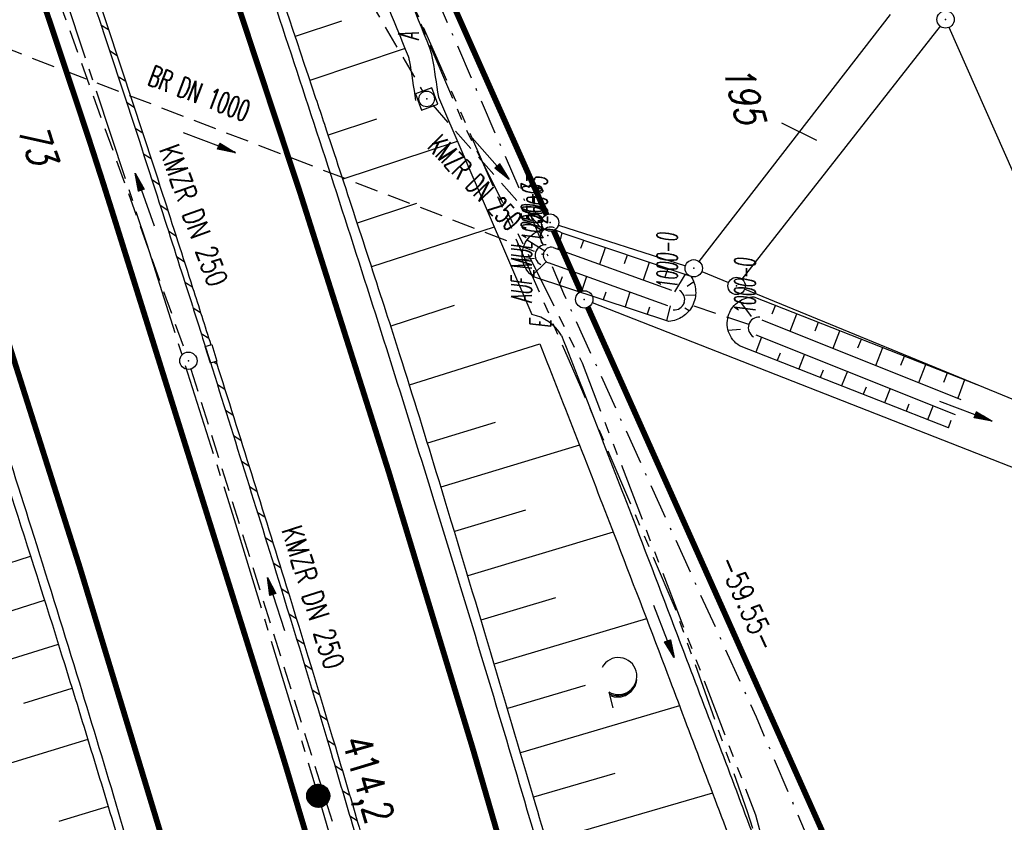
# Model space of a CAD drawing. Extents: x 447426 to 448116, y 440349 to 441552.
# Tile 65 of 96: x 447726 to 447811, y 441160 to 441229. Entities that reach past the tile are written whole.
import ezdxf
from ezdxf.enums import TextEntityAlignment as Align

# ---------------------------------------------------------------- set-up
doc = ezdxf.new("R2010")
doc.units = 0
doc.header["$LTSCALE"] = 2
doc.header["$MEASUREMENT"] = 0
for name, pattern in [('ACHSE', [5.5, 4, -0.5, 0.5, -0.5]), ('AUSGEZOGEN', [0]), ('BAB-FM2', [2.6, 1.5, -0.5, 0.1, -0.5]), ('GESTRICH-X2', [1.5, 1, -0.5]), ('PHANTOMX2', [5, 2.5, -0.5, 0.5, -0.5, 0.5, -0.5])]:
    doc.linetypes.add(name, pattern=pattern)
doc.layers.get('0').update_dxf_attribs({"linetype": 'AUSGEZOGEN'})
for name, color, linetype in [('208-ABSTAND', 8, 'AUSGEZOGEN'), ('208-FLSTNR', 8, 'AUSGEZOGEN'), ('208-FLSTNR-BAB', 7, 'AUSGEZOGEN'), ('208-GRENZL', 8, 'AUSGEZOGEN'), ('208-GRENZL-BAB', 7, 'AUSGEZOGEN'), ('208-GRENZP', 8, 'AUSGEZOGEN'), ('208-GRENZP-BAB', 7, 'AUSGEZOGEN'), ('ACHSETOP', 250, 'ACHSE'), ('ANMERKUNG', 7, 'CONTINUOUS'), ('BAB_FM', 5, 'BAB-FM2'), ('BOESCHG', 250, 'AUSGEZOGEN'), ('DURCHL', 200, 'GESTRICH-X2'), ('FBRTOP', 250, 'AUSGEZOGEN'), ('GRABEN', 250, 'AUSGEZOGEN'), ('HEKT_B', 250, 'CONTINUOUS'), ('KANAL', 7, 'GESTRICH-X2'), ('Lichtwellenleiter COLT', 46, 'PHANTOMX2'), ('Lichtwellenleiter GLH', 46, 'PHANTOMX2'), ('MULDE', 250, 'AUSGEZOGEN'), ('PFEIL', 7, 'CONTINUOUS'), ('PFEILTOP', 200, 'AUSGEZOGEN'), ('SCHLITZRINNE', 200, 'AUSGEZOGEN'), ('SCHSYMBOL', 200, 'AUSGEZOGEN'), ('STRASSE', 250, 'AUSGEZOGEN'), ('TEXTO', 4, 'CONTINUOUS'), ('WALD', 8, 'AUSGEZOGEN')]:
    doc.layers.add(name, color=color, linetype=linetype)
doc.styles.add('ROMANS', font='romans.shx', dxfattribs={"width": 0.8})

# ---------------------------------------------------------------- blocks, each defined once
blk = doc.blocks.new('DL')
at = {"color": 0}
blk.add_arc((-0.3106833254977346, 0.0246800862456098), 0.9100732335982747, 282.5363002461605, 77.46369975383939, dxfattribs=at)
blk.add_point((0.5969366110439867, 0.0027149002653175), dxfattribs=at)
blk = doc.blocks.new('*X15')
at = {"color": 0}
for p, q in [((212.2338378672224, 257.3935923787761), (213.2417524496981, 258.4015069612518)), ((212.2358318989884, 257.4662970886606), (213.1690477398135, 258.3995129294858)), ((212.2367523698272, 257.3257962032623), (213.3095486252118, 258.3985924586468)), ((212.2437289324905, 257.2620620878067), (213.3732827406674, 258.3916158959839)), ((212.2440325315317, 257.5452083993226), (213.0901364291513, 258.3913122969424)), ((212.2541807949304, 257.201803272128), (213.4335415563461, 258.3811640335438)), ((212.2606187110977, 257.6325052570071), (213.0028395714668, 258.3747261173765)), ((212.2676832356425, 257.1445950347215), (213.4907497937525, 258.3676615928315)), ((212.283919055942, 257.0901201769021), (213.5452246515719, 258.3514257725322)), ((212.2898237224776, 257.732420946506), (212.9029238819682, 258.3455211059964)), ((212.3026459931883, 257.0381364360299), (213.5972083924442, 258.3326988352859)), ((212.3236761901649, 256.9884559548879), (213.6468888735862, 258.3116686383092)), ((212.3425626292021, 257.8558705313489), (212.7794742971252, 258.2927821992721)), ((212.3468627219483, 256.9409318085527), (213.6944130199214, 258.2884821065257)), ((212.3720904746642, 256.8954488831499), (213.739895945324, 258.2632543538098)), ((212.3992698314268, 256.851917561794), (213.7834272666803, 258.2360749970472)), ((212.4283322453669, 256.8102692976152), (213.8250755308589, 258.2070125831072)), ((212.4592271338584, 256.770453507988), (213.864891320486, 258.1761176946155)), ((212.4919197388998, 256.7324354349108), (213.9029093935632, 258.1434250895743)), ((212.5263897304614, 256.6961947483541), (213.9391500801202, 258.1089550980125)), ((212.5626304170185, 256.6617247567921), (213.9736200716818, 258.0727144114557)), ((212.6006484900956, 256.6290321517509), (214.0063126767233, 258.0346963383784)), ((212.6404642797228, 256.5981372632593), (214.0372075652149, 257.9948805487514)), ((212.6821125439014, 256.5690748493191), (214.0662699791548, 257.9532322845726)), ((212.7256438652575, 256.5418954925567), (214.0934493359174, 257.9097009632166)), ((212.7711267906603, 256.5166677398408), (214.1186770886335, 257.8642180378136)), ((212.8186509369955, 256.4934812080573), (214.1418636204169, 257.8166938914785)), ((212.8683314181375, 256.4724510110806), (214.1628938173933, 257.7670134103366)), ((212.9203151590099, 256.4537240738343), (214.1816207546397, 257.7150296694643)), ((212.9747900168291, 256.437488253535), (214.197856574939, 257.6605548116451)), ((213.0319982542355, 256.4239858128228), (214.2113590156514, 257.6033465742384)), ((213.0922570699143, 256.4135339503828), (214.2218108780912, 257.5430877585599)), ((213.1559911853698, 256.4065573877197), (214.2287874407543, 257.4793536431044)), ((213.2237873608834, 256.4036428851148), (214.2317019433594, 257.4115574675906)), ((213.2964920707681, 256.4056369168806), (214.2297079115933, 257.3388527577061)), ((213.3754033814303, 256.4138375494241), (214.22150727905, 257.2599414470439)), ((213.4627002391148, 256.4304237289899), (214.2049210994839, 257.1726445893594)), ((213.5626159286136, 256.4596287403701), (214.1757160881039, 257.0727288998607)), ((213.6860655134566, 256.5123676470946), (214.1229771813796, 256.9492793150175))]:
    blk.add_line(p, q, dxfattribs=at)
blk = doc.blocks.new('SRMAST2')
at = {"color": 0}
blk.add_circle((0, 0), 0.9989724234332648, dxfattribs=at)
blk.add_point((0, 0), dxfattribs=at)
blk.add_blockref('*X15', (-213.2327699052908, -257.4025749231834))
blk = doc.blocks.new('*U35', base_point=(447789.7651969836, 441200.8816118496))
at = {"layer": 'BOESCHG'}
for p, q in [((447790.0234110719, 441201.5330965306), (447789.5071780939, 441200.2306196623)), ((447791.6244831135, 441200.1446891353), (447791.3684817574, 441199.4987872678)), ((447793.7376837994, 441200.0483987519), (447793.2297838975, 441198.7669554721)), ((447795.3430487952, 441198.6708270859), (447795.0910835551, 441198.0351246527)), ((447797.4519656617, 441198.5636973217), (447796.9523805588, 441197.3032948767)), ((447799.0615881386, 441197.1968985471), (447798.8136763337, 441196.5714655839)), ((447801.1662512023, 441197.0789944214), (447800.6749735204, 441195.8396357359)), ((447802.7800947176, 441195.7228873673), (447802.5362735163, 441195.1078047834)), ((447804.8805272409, 441195.594295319), (447804.397575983, 441194.3759728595))]:
    blk.add_line(p, q, dxfattribs=at)
blk = doc.blocks.new('40')
at = {"color": 0}
blk.add_arc((0.0246800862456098, 0.3106833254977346), 0.9100732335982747, 192.5363002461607, 347.4636997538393, dxfattribs=at)
blk.add_point((0, 0), dxfattribs=at)
blk = doc.blocks.new('20')
blk.add_lwpolyline([(-0.7540238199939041, -0.7510624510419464), (0.7541923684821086, -0.7510624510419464), (0.7541923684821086, 0.7497802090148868), (-0.7540238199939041, 0.7497802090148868)], close=True)
blk.add_circle((0, 0), 0.675503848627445)
blk.add_point((0, 0))
blk = doc.blocks.new('GST')
at = {"color": 0}
blk.add_circle((0, 0), 0.75, dxfattribs=at)
blk.add_point((0, 0), dxfattribs=at)
blk = doc.blocks.new('PFEIL2')
at = {"color": 0}
for p, q in [((0.8796887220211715, 0.0024565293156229), (-2.401395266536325, -0.0115320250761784)), ((0.8808543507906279, -0.2709205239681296), (0.8785230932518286, 0.2758335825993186)), ((0.8785230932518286, 0.2758335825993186), (2.429089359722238, 0.0090619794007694)), ((0.9110887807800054, 0.2702307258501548), (0.8785706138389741, 0.2646884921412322)), ((0.9651190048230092, 0.2609349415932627), (0.8786494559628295, 0.2461975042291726)), ((1.01914922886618, 0.2516391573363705), (0.8787282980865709, 0.2277065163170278)), ((1.073179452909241, 0.24234337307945), (0.8788071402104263, 0.2092155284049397)), ((1.127209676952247, 0.2330475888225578), (0.8788859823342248, 0.1907245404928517)), ((1.181239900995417, 0.2237518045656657), (0.8789648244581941, 0.1722335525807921)), ((1.235270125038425, 0.2144560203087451), (0.8790436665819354, 0.1537425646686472)), ((1.289300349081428, 0.2051602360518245), (0.8791225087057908, 0.1352515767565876)), ((1.34333057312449, 0.195864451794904), (0.8792013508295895, 0.1167605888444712)), ((1.397360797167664, 0.1865686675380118), (0.8792801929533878, 0.0982696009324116)), ((1.451391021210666, 0.1772728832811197), (0.8793590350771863, 0.0797786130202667)), ((1.505421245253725, 0.1679770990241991), (0.8794378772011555, 0.0612876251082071)), ((1.559451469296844, 0.1586813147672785), (0.8795167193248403, 0.0427966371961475)), ((1.613481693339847, 0.1493855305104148), (0.8795955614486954, 0.024305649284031)), ((1.66751191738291, 0.140089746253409), (0.8796744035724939, 0.005814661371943)), ((1.721542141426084, 0.1307939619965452), (0.8797532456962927, -0.0126763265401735)), ((1.775572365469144, 0.1214981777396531), (0.8798320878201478, -0.0311673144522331)), ((1.82960258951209, 0.1122023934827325), (0.8799109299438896, -0.0496583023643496)), ((1.883632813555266, 0.1029066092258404), (0.8799897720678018, -0.0681492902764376)), ((1.937663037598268, 0.0936108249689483), (0.8800686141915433, -0.08664027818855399)), ((1.991693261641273, 0.0843150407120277), (0.8801474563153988, -0.105131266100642)), ((2.045723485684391, 0.0750192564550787), (0.8802262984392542, -0.1236222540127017)), ((2.099753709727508, 0.0657234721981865), (0.8803051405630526, -0.1421132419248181)), ((2.153783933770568, 0.056427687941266), (0.8803839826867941, -0.1606042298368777)), ((2.207814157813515, 0.0471319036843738), (0.8804628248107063, -0.1790952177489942)), ((2.261844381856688, 0.0378361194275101), (0.8805416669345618, -0.1975862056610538)), ((2.31587460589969, 0.0285403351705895), (0.8806205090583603, -0.2160771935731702)), ((2.36990482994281, 0.0192445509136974), (0.8806993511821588, -0.2345681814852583)), ((2.423935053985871, 0.009948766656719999), (0.8807781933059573, -0.2530591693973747)), ((2.429089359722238, 0.0090619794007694), (0.8808543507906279, -0.2709205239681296))]:
    blk.add_line(p, q, dxfattribs=at)
blk = doc.blocks.new('LW')
at = {"color": 0}
blk.add_line((1.183104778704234, 0.003239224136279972), (2.575020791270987, 0.003239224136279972), dxfattribs=at)
for centre, radius, start, end in [((0.06500848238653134, 1.18934238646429), 1.6, 312.7201705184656, 226.7249100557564), ((0.1693974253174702, 1.079625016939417), 1.681376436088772, 321.1991577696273, 68.98442766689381), ((0.08303413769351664, 1.129000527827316), 1.668210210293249, 319.2915744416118, 65.21006841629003)]:
    blk.add_arc(centre, radius, start, end, dxfattribs=at)

msp = doc.modelspace()

# ---------------------------------------------------------------- linework, layer by layer
at = {"layer": '208-FLSTNR'}
msp.add_line((447791.7492139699, 441220.081591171), (447794.7713728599, 441218.5663405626), dxfattribs=at)
at = {"layer": '208-GRENZL'}
for p, q in [((447784.5992704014, 441208.0729860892), (447801.1900381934, 441229.4474617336)), ((447805.486265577, 441228.4304979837), (447788.3123361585, 441206.5496346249)), ((447812.6157966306, 441213.9859020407), (447806.2533676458, 441228.3347304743)), ((447772.4145458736, 441211.2132119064), (447783.425259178, 441207.7077428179)), ((447784.8334037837, 441207.19565516), (447787.1558508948, 441206.244664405)), ((447815.7561091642, 441194.5046419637), (447788.5435354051, 441205.6756787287)), ((447775.3581186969, 441204.5166380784), (447812.8912159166, 441189.7935813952))]:
    msp.add_line(p, q, dxfattribs=at)
at = {"layer": '208-GRENZL-BAB', "const_width": 0.5, "flags": 128}
for points in [[(447771.3948160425, 441212.1257879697), (447753.4248201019, 441252.4849761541)], [(447774.3543139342, 441205.4756511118), (447772.0049519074, 441210.7546077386)], [(447798.683507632, 441151.1251181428), (447774.9661373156, 441204.1059379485)]]:
    msp.add_lwpolyline(points, dxfattribs=at)
at = {"layer": 'ACHSETOP'}
msp.add_lwpolyline([(447712.307, 441280.452), (447720.757, 441256.924), (447728.915, 441233.292), (447736.778, 441209.561), (447744.346, 441185.734), (447751.617, 441161.815), (447758.59, 441137.808), (447765.265, 441113.715), (447771.64, 441089.542), (447777.713, 441065.291), (447783.485, 441040.967), (447788.955, 441016.572), (447794.121, 440992.112), (447798.982, 440967.589), (447803.539, 440943.008), (447807.789, 440918.373), (447810.001, 440904.7720000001), (447811.764, 440893.69), (447815.693, 440869.001), (447819.621, 440844.312)], dxfattribs=at)
at = {"layer": 'BAB_FM', "flags": 128}
msp.add_lwpolyline([(447730.3522419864, 441308.5998458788), (447748.5282600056, 441261.7271901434), (447769.7385733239, 441212.7170238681), (447772.8499527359, 441205.312091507), (447789.5440487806, 441168.6497321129), (447798.5720147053, 441147.4776733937), (447801.9862772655, 441132.863457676), (447817.2145154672, 441069.6181624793), (447821.1010966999, 441053.0663656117), (447822.4156687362, 441047.2120508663), (447838.2783931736, 440985.4966936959), (447840.6179935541, 440973.7269753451), (447841.445680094, 440971.2738047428), (447846.4992974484, 440920.7028198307), (447851.891542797, 440870.1183103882), (447856.6668479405, 440820.2504203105), (447861.639681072, 440770.4138781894), (447867.4026261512, 440720.7027278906), (447868.8255693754, 440710.9846631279), (447874.6470311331, 440671.2266872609), (447882.8790760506, 440621.9073864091), (447891.9999969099, 440572.7291513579), (447901.3184457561, 440523.5822642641), (447909.4409521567, 440481.3331827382), (447910.3414434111, 440474.3123961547)], dxfattribs=at)
at = {"layer": 'BOESCHG'}
for p, q in [((447753.6246921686, 441228.8777119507), (447749.6355270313, 441227.5407858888)), ((447759.1376513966, 441226.5001717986), (447750.9052561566, 441223.7476629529)), ((447756.6538798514, 441220.3777327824), (447752.4900144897, 441218.9948562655)), ((447763.6661596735, 441218.4692850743), (447753.7468764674, 441215.1974524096)), ((447760.1298353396, 441213.0792414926), (447754.9959736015, 441211.3974873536)), ((447766.8618255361, 441211.0513342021), (447756.2373006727, 441207.5949769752)), ((447770.7323637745, 441210.7264808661), (447771.0933428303, 441210.0950799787)), ((447772.713, 441210.553), (447772.3564333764, 441209.1504602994)), ((447769.7070000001, 441209.934), (447771.2317501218, 441209.0005483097)), ((447774.3728747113, 441209.2131221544), (447774.6093221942, 441209.9174190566)), ((447776.0183783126, 441207.8304376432), (447776.505326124, 441209.2808901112)), ((447769.3144333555, 441208.237837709), (447770.3383464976, 441208.3630814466)), ((447778.1508297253, 441207.8982056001), (447778.4013300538, 441208.6443611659)), ((447770.1564947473, 441206.8615663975), (447771.3666985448, 441208.042117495)), ((447779.7822804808, 441206.4736624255), (447780.2973339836, 441208.0078322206)), ((447781.8963283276, 441207.4699608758), (447781.646667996, 441206.7057555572)), ((447770.5998996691, 441206.6418731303), (447770.5992728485, 441206.6399738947)), ((447772.7353873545, 441206.7308846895), (447772.4985084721, 441206.0131533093)), ((447774.8549789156, 441206.7717317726), (447774.3977440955, 441205.3863327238)), ((447783.3867846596, 441206.9695829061), (447782.4763999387, 441205.446563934)), ((447784.1394874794, 441206.3064410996), (447783.5792633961, 441205.9112812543)), ((447776.5173356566, 441205.4271798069), (447776.2969797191, 441204.7595121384)), ((447778.6204042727, 441205.4179631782), (447778.1962153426, 441204.132691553)), ((447784.2988583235, 441205.1618882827), (447783.429524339, 441205.1263128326)), ((447763.3878655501, 441204.2545183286), (447757.8930126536, 441202.4793518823)), ((447780.2992839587, 441204.1234749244), (447780.0954509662, 441203.5058709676)), ((447781.8141731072, 441202.9396798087), (447782.1394730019, 441204.2432343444)), ((447788.1078223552, 441204.6512508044), (447789.1043665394, 441203.2964164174)), ((447790.9279368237, 441203.5320758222), (447791.2188674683, 441204.2726230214)), ((447783.73817699, 441203.7958385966), (447783.3803275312, 441204.0332217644)), ((447792.4938740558, 441202.0484254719), (447793.0803692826, 441203.5413152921)), ((447794.6463065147, 441202.0576649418), (447794.941871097, 441202.8100075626)), ((447787.1214484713, 441202.1131572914), (447788.1835133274, 441202.2173098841)), ((447796.2076098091, 441200.56221917), (447796.8033729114, 441202.0786998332)), ((447759.509493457, 441197.4003666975), (447770.8239401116, 441200.9441336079)), ((447798.3646762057, 441200.5832540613), (447798.6648747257, 441201.3473921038)), ((447799.9213455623, 441199.0760128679), (447800.5263765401, 441200.6160843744)), ((447802.0830458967, 441199.1088431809), (447802.3878783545, 441199.8847766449)), ((447803.6350813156, 441197.5898065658), (447804.2493801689, 441199.1534689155)), ((447805.8014155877, 441197.6344323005), (447806.1108819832, 441198.4221611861)), ((447807.5967285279, 441197.8373586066), (447807.0103781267, 441196.2390407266)), ((447807.9716524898, 441197.6889919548), (447807.9723837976, 441197.6908534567)), ((447766.9297306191, 441194.1472465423), (447761.0818449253, 441192.3462436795)), ((447806.216, 441193.661), (447806.4493765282, 441194.3356657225)), ((447774.2523224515, 441192.1631401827), (447762.250517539, 441188.520783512)), ((447769.5600796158, 441186.5505624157), (447763.4097397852, 441184.6924429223)), ((447777.1646379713, 441184.6522468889), (447764.5641656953, 441180.8626532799)), ((447718.2488234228, 441179.8718813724), (447726.7043400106, 441182.5704764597)), ((447726.7024346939, 441182.5698683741), (447726.7043400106, 441182.5704764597)), ((447726.7893696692, 441182.2973719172), (447726.7912751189, 441182.2979795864)), ((447723.7003171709, 441177.427147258), (447727.9146847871, 441178.7579867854)), ((447727.9137312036, 441178.7576856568), (447727.9146847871, 441178.7579867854)), ((447727.9998326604, 441178.4849244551), (447728.0007863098, 441178.4852253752)), ((447772.1634026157, 441178.9623353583), (447765.7137934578, 441177.0314205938)), ((447780.0530976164, 441177.130973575), (447766.8586212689, 441173.1987508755)), ((447720.7231569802, 441172.3204859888), (447729.1133669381, 441174.9418142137)), ((447729.1114579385, 441174.9412177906), (447729.1133669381, 441174.9418142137)), ((447729.1967249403, 441174.6681948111), (447729.1986340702, 441174.6687908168)), ((447726.131154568, 441169.8316097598), (447730.3007769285, 441171.1221192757)), ((447730.2998216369, 441171.1218236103), (447730.3007769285, 441171.1221192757)), ((447730.384367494, 441170.8485762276), (447730.3853228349, 441170.8488717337)), ((447774.7417636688, 441171.3650429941), (447767.9986473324, 441169.3646501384)), ((447782.9114422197, 441169.5975682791), (447769.1338698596, 441165.5291243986)), ((447731.6624875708, 441166.6979538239), (447723.3342196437, 441164.145964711)), ((447731.4770736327, 441167.2989892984), (447731.4789855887, 441167.2995761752)), ((447731.4770736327, 441167.2989892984), (447731.4789855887, 441167.2995761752)), ((447731.5609824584, 441167.0255457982), (447731.5628945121, 441167.0261323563)), ((447732.6473266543, 441163.4740066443), (447732.6482833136, 441163.4742978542)), ((447732.6473266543, 441163.4740066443), (447732.6482833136, 441163.4742978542)), ((447732.7305980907, 441163.200368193), (447732.7315547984, 441163.2006592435)), ((447777.3009441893, 441163.7604880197), (447770.264287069, 441161.692179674)), ((447785.7651719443, 441162.0544862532), (447771.3893749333, 441157.8536693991)), ((447733.4279468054, 441160.9023514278), (447729.1644101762, 441159.5819596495)), ((447733.8067490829, 441159.6457271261), (447733.8086637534, 441159.6463050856)), ((447733.8067490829, 441159.6457271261), (447733.8086637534, 441159.6463050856))]:
    msp.add_line(p, q, dxfattribs=at)
for points in [[(447609.491, 441479.773, -0.0007729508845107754), (447613.631910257, 441470.609192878, -0.002321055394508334), (447614.992, 441467.549, -5.84868666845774e-06), (447625.5293214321, 441443.5396537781, -0.0002103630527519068), (447625.822, 441442.872, -0.0001029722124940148), (447629.4192199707, 441434.6520729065, -2.467691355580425e-05), (447644.421, 441400.348, -0.0006367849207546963), (447655.363615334, 441375.2354404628, -0.0007094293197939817), (447665.125, 441352.6679999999, -0.0065102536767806), (447673.5086162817, 441332.4911837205, -0.004863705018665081), (447684.113, 441305.236, -0.00131193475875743), (447689.4407630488, 441291.0257532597, -0.001314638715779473), (447694.683, 441276.817, -0.001966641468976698), (447705.6615719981, 441246.4480307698, -0.005439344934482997), (447709.468, 441235.41, -0.0009317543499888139), (447712.8909314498, 441225.0578990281, -0.000641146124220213), (447717.818, 441209.998, -0.0002828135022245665), (447721.9508263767, 441197.2863163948, -0.0003455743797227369), (447725.32, 441186.879, -0.002746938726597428), (447729.6625460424, 441173.1762958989, -0.002398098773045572), (447734.475, 441157.43, -0.001587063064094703), (447736.1748323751, 441151.7053231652, -0.002150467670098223)], [(447752.1770527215, 441219.9395594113, 0.0003036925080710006), (447751.4252949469, 441222.1946985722, 0.001466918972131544), (447740.845, 441253.563, 0.001299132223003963), (447740.4897194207, 441254.5973992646, 4.445079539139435e-05), (447730.025, 441284.801, 0.009659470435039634), (447718.6243852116, 441315.7507012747, 0.006852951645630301), (447701.124, 441358.819)], [(447758.6930071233, 441199.9812243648, 0.00111413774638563), (447757.51, 441203.672, 0.002187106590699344), (447752.1770527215, 441219.9395594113, 0.001466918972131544)], [(447770.26, 441206.753, -0.2012762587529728), (447769.3162067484, 441208.227494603, -0.201276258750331), (447769.7070000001, 441209.934, -0.1885240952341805), (447771.0890031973, 441210.8310870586, -0.1885240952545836), (447772.713, 441210.553)], [(447783.88, 441206.804, -0.1349799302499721), (447784.3057984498, 441205.5351603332, -0.1349799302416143), (447784.023, 441204.227, -0.1264832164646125), (447783.1821428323, 441203.2928217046, -0.1264832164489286), (447781.995, 441202.88)], [(447788.115, 441200.778, -0.1730972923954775), (447787.161206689, 441201.9832255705, -0.1730972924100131), (447787.186, 441203.52, -0.1543526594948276), (447788.0370083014, 441204.6047781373, -0.1543526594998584), (447789.357, 441205.003)], [(447773.0715788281, 441152.0737883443, 0.0009626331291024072), (447770.464, 441161.016, 0.002293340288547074), (447762.0805422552, 441189.0841200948, 0.003280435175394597), (447758.6930071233, 441199.9812243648, 0.002187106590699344)]]:
    msp.add_lwpolyline(points, format="xyb", dxfattribs=at)
at = {"layer": 'BOESCHG', "flags": 128}
for points in [[(447762.0214086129, 441222.2871693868), (447770.124, 441203.479)], [(447772.713, 441210.553), (447783.88, 441206.804)]]:
    msp.add_lwpolyline(points, dxfattribs=at)
at = {"layer": 'BOESCHG'}
for points in [[(447781.995, 441202.88), (447770.26, 441206.753)], [(447789.357, 441205.003), (447808.654, 441197.422)], [(447806.216, 441193.661), (447788.115, 441200.778)]]:
    msp.add_lwpolyline(points, dxfattribs=at)
for centre, radius, start, end in [((447771.8120000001, 441208.609), 0.6999999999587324, 77.68428018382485, 247.8702350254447), ((447769.3556909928, 441199.6677680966), 3.887902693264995, 31.06329628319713, 78.60245795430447)]:
    msp.add_arc(centre, radius, start, end, dxfattribs=at)
at = {"layer": 'DURCHL'}
for p, q in [((447701.656, 441235.375), (447770.313, 441208.969)), ((447761.531, 441221.594), (447771, 441210.875)), ((447788.9093925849, 441202.6281601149), (447783.3126074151, 441204.4958398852))]:
    msp.add_line(p, q, dxfattribs=at)
at = {"layer": 'FBRTOP', "const_width": 0.5}
for points in [[(447725.4535698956, 441285.2660713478), (447733.962340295, 441261.5744323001), (447742.1770929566, 441237.7780318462), (447750.0948181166, 441213.88186807), (447757.71546904, 441189.8891025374), (447765.0370949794, 441165.8035612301), (447772.0585873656, 441141.62960917), (447778.7799863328, 441117.3691349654), (447785.1994271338, 441093.0276224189), (447791.3147109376, 441068.6077726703), (447797.1267907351, 441044.114870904), (447802.6348412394, 441019.5501740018), (447807.8368487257, 440994.9196855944), (447812.731654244, 440970.2261419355), (447817.3203602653, 440945.4741158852), (447821.596639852, 440920.6867870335), (447823.8233291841, 440906.9954662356), (447825.5901330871, 440895.8895553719), (447829.5190196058, 440871.2012685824), (447833.4471065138, 440846.5117224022), (447841.3050265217, 440797.1332251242)], [(447699.1604301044, 441275.6379286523), (447707.5516597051, 441252.2735676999), (447715.6529070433, 441228.8059681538), (447723.4611818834, 441205.2401319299), (447730.97653096, 441181.5788974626), (447738.1969050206, 441157.8264387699), (447745.1214126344, 441133.98639083), (447751.7500136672, 441110.0608650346), (447758.0805728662, 441086.0563775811), (447764.1112890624, 441061.9742273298), (447769.8432092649, 441037.8191290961), (447775.2751587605, 441013.5938259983), (447780.4051512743, 440989.3043144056), (447785.232345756, 440964.9518580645), (447789.7576397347, 440940.5418841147), (447793.9813601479, 440916.0592129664), (447796.1786708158, 440902.5485337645), (447797.9378669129, 440891.4904446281), (447801.8669803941, 440866.8007314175), (447805.7948934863, 440842.1122775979)]]:
    msp.add_lwpolyline(points, dxfattribs=at)
at = {"layer": 'FBRTOP'}
for points in [[(447732.5643808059, 441274.4580668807, -0.001549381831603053), (447736.7920560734, 441262.5709535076, -0.001550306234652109), (447740.9490079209, 441250.6491126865, -0.001555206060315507), (447745.0189700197, 441238.7393243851, -0.001556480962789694), (447749.0148574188, 441226.8040716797, -0.001551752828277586), (447752.9484219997, 441214.8077683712, -0.001550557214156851), (447756.8051585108, 441202.7945175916, -0.001553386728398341), (447760.5803552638, 441190.7794816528, -0.001555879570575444), (447764.2837768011, 441178.7313996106, -0.001555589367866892), (447767.9128296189, 441166.6582529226, -0.001551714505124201), (447771.4659619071, 441154.5655809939, -0.001551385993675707), (447774.9447132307, 441142.448525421, -0.001550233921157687), (447778.3456548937, 441130.3193188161, -0.001548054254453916), (447781.6760548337, 441118.1521638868, -0.001556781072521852), (447784.9333770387, 441105.9550520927, -0.001561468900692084), (447788.1050186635, 441093.7745415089, -0.001557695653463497), (447791.2004882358, 441081.5749744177, -0.001552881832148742), (447794.2293632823, 441069.3185096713, -0.001544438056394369), (447797.1812309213, 441057.0477801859, -0.001548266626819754), (447800.0500316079, 441044.7894146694, -0.001554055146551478), (447802.8439250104, 441032.5081833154, -0.003392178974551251), (447804.094, 441026.818, -0.001557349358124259)], [(447699.1127770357, 441267.1226641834, -0.001630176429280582), (447703.363, 441255.266, -0.001881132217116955), (447707.5953068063, 441243.1930727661, -0.001971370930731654), (447711.545, 441231.6420000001, -0.001360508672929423), (447715.2881688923, 441220.4518924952, -0.001227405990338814), (447719.373, 441208.027, -0.001207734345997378), (447723.3755249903, 441195.6496055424, -0.001318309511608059), (447726.985, 441184.292, -0.00195396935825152), (447730.9315357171, 441171.5863138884, -0.002230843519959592), (447734.295, 441160.429, -0.001373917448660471), (447737.1013286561, 441150.871000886, -0.0009264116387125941), (447741.198, 441136.677, -0.0002142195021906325), (447742.0117149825, 441133.8333365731, -0.001732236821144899)]]:
    msp.add_lwpolyline(points, format="xyb", dxfattribs=at)
at = {"layer": 'FBRTOP', "const_width": 0.5, "flags": 128}
msp.add_lwpolyline([(447723.719, 441242.569, -0.001756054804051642), (447731.0195181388, 441220.9014418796, -0.004345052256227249), (447733.863, 441212.109, -0.0001761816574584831), (447748.0413356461, 441166.8745953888, -0.002652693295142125), (447748.966, 441163.865, -0.003786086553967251), (447755.816087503, 441140.5018438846, -0.003621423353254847), (447762.615, 441115.973, -0.002929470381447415), (447763.5569881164, 441112.3929598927, -0.0002153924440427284), (447776.062, 441063.623, -0.004583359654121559), (447778.0257147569, 441055.6470486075, -0.00171763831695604), (447782.997, 441034.3)], format="xyb", dxfattribs=at)
at = {"layer": 'GRABEN', "flags": 128}
for points in [[(447771.9613089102, 441209.292890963), (447782.2021802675, 441205.6013602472)], [(447781.9051351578, 441204.2370167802), (447771.5483061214, 441207.960566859)], [(447790.0293232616, 441203.0347182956), (447807.2814184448, 441196.1305726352)], [(447789.5252076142, 441201.7322422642), (447806.7804464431, 441194.8348449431)]]:
    msp.add_lwpolyline(points, dxfattribs=at)
at = {"layer": 'KANAL'}
for p, q in [((447743.8439999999, 441251.6880000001), (447760.6560000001, 441222.813)), ((447724, 441245.0000000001), (447740.1249999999, 441200.1880000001)), ((447701.656, 441235.3750000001), (447770.3130000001, 441208.969)), ((447761.5310000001, 441221.594), (447770.9999999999, 441210.8750000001)), ((447740.5939999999, 441198.7500000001), (447755.2189999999, 441151.9380000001))]:
    msp.add_line(p, q, dxfattribs=at)
at = {"layer": 'Lichtwellenleiter COLT', "flags": 128}
msp.add_lwpolyline([(447672.3980398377, 441511.0876989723), (447673.4299999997, 441498.2599999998), (447664.8899999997, 441495.2300000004), (447661.0300000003, 441486.3499999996), (447675.0899999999, 441449.7400000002), (447687.9100000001, 441416.5700000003), (447692.2999999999, 441403.5), (447701.96, 441375.5), (447703.0559999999, 441372.6579999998), (447718.4100000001, 441332.8499999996), (447728.0499999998, 441307.1799999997), (447736.0899999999, 441285.1400000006), (447740.6500000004, 441276.9100000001), (447753.75, 441244.4299999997), (447764.2400000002, 441219.8900000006), (447774.4699999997, 441199.29), (447789.4900000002, 441160.1799999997), (447798.3200000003, 441127.4599999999), (447806.2000000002, 441106.5600000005), (447815.3499999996, 441074.3100000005), (447818.7700000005, 441053.4800000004), (447825.1399999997, 441029.71), (447828.2520000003, 441021.2650000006), (447828.9819999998, 441014.7750000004), (447829.8669999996, 441008.4249999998), (447830.3799999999, 441002.4960000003), (447838.2470000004, 440955.2000000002), (447838.58, 440951.7740000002), (447845, 440911.2549999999), (447854.5829999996, 440818.8739999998), (447861.2819999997, 440760.3100000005), (447870.2390000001, 440698.1050000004), (447870.2390000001, 440698.1050000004), (447874.6470311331, 440671.2266872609), (447882.7429999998, 440621.8159999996), (447893.2429999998, 440559.7539999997), (447906.6459999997, 440487.4230000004), (447909.3859999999, 440471.1510000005), (447912.721, 440453.2180000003), (447917.0439999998, 440405.9419999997), (447917.7127881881, 440402.233072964)], dxfattribs=at)
at = {"layer": 'Lichtwellenleiter GLH', "flags": 128}
msp.add_lwpolyline([(447665.1480962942, 441509.2211707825), (447661.4289999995, 441483.7570000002), (447662.6119999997, 441481.5520000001), (447669.3960000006, 441464.0670000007), (447675.6561490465, 441448.3023701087), (447681.0899999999, 441434.8449999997), (447685.3389999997, 441422.75), (447689.1460000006, 441411.0700000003), (447689.9210000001, 441408.693), (447693.5379999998, 441400.5770000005), (447697.2530000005, 441388.4810000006), (447698.5899999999, 441384.7539999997), (447711.2750000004, 441353.2740000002), (447728.8969999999, 441302.5470000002), (447734.682, 441288.0690000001), (447738.2810000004, 441281.6529999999), (447743.2260611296, 441270.1946166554), (447752.4419999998, 441247.1849999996), (447755.0449999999, 441240.989), (447757.1759949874, 441236.1683549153), (447760.591, 441228.5949999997), (447762.8077394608, 441223.6085319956), (447774.3480000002, 441197.2149999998), (447782.5020000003, 441178.0979999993), (447788.7750000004, 441160.4589999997), (447801.7840073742, 441118.5240073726), (447810.449, 441092.2289999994), (447816.0466197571, 441064.5866197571), (447822.1855245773, 441041.9392839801), (447828.0589999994, 441021.0170000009), (447828.6733977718, 441016.4000898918), (447828.8399999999, 441014.5610000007), (447829.8669999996, 441008.4249999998), (447830.268212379, 441002.5298690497), (447841.4969999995, 440933.932), (447845.0080000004, 440908.4749999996), (447846.4249999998, 440896.1729999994), (447854.21, 440826.6799999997), (447856.1030000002, 440804.8389999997), (447861.2819999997, 440760.3100000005), (447866.4569999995, 440719.8210000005), (447871.2360000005, 440688.1829999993), (447875.3669999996, 440660.3210000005), (447880.4119999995, 440631.0629999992), (447880.4119999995, 440631.0629999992), (447886.1469999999, 440597.1639999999), (447886.1469999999, 440597.1639999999), (447893.6610000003, 440558.3220000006), (447900.6699999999, 440519.9229999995), (447907.2999999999, 440482.7000000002), (447909.2300000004, 440471.0620000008), (447912.7029999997, 440452.29), (447914.9969999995, 440432.6229999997), (447915.7879999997, 440423.4890000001), (447918.024670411, 440402.3133683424)], dxfattribs=at)
at = {"layer": 'MULDE'}
for points in [[(447706.4227206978, 441350.0213152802, 0.001292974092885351), (447707.6141897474, 441347.4585171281, -0.002896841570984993), (447711.4774491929, 441339.078602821, -0.001608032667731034), (447716.7949259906, 441327.2655181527, -0.005465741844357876), (447718.3021182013, 441323.7865287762, -0.003265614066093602), (447719.1058197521, 441321.8388253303, -0.0003080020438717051), (447727.5306738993, 441301.0007456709, -0.002447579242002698), (447731.8216553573, 441290.2167591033, 0.004348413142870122), (447734.2685462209, 441284.1347058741, 0.05517387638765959), (447735.8773943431, 441281.1997246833, -0.04235933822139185), (447737.8382439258, 441277.8299521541, -0.02165966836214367), (447741.3512597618, 441269.498111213, 0.009084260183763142), (447749.3108694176, 441249.2099232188, 0.009480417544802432), (447755.3580326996, 441235.3346804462, -0.01380016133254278), (447759.3984066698, 441225.8409452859, -0.05091132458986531), (447759.4976786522, 441225.486433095, -0.008171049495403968), (447760.0405913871, 441222.0108306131, -0.008171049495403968)], [(447714.5395953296, 441337.1664413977, -0.001235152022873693), (447718.6213079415, 441328.0805819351, -0.00546574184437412), (447720.1458817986, 441324.5614712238, -0.00326561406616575), (447720.9595483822, 441322.5896183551, -0.0003080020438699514), (447729.3853261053, 441301.7492543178, -0.002447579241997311), (447733.6835466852, 441290.9470745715, 0.004348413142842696), (447736.117453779, 441284.8972941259, 0.05517387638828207), (447737.5147773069, 441282.3481919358, -0.04235933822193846), (447739.6457560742, 441278.6860478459, -0.02165966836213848), (447743.2260611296, 441270.1946166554, 0.009084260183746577), (447751.1591305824, 441249.9740767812, 0.009480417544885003), (447757.1759949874, 441236.1683549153, -0.01380016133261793), (447761.2595933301, 441226.5730547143, -0.05091132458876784), (447761.4684079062, 441225.8273527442, -0.008171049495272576), (447762.0214086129, 441222.2871693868, -0.008171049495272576)]]:
    msp.add_lwpolyline(points, format="xyb", dxfattribs=at)
at = {"layer": 'MULDE', "flags": 128}
for points in [[(447772.6860598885, 441201.6738663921, -0.001181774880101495), (447779.1117111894, 441185.1622244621, -0.001695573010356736), (447783.5251975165, 441173.6251265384, -0.0001664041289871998), (447789.5142296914, 441157.7930415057, -0.007515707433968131), (447789.6516358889, 441157.4122272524, -0.03533581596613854), (447790.1864198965, 441155.406846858, -0.03976298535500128), (447790.3935195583, 441153.5399943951, -0.002683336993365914), (447790.4106430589, 441152.8721072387, 0.001167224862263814), (447790.4446891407, 441151.365932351, 0.003030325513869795), (447790.4820583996, 441150.1606861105, 0.003434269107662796), (447790.6226889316, 441146.9611186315, 0.001985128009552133)], [(447770.8239401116, 441200.9441336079, -0.001181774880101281), (447777.2461627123, 441184.4413022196, -0.001695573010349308), (447781.6548024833, 441172.9168734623, -0.000166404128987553), (447787.6433636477, 441157.0860335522, -0.007515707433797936), (447787.7603641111, 441156.7617727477, -0.03533581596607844), (447788.2223991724, 441155.02919279, -0.03976298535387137), (447788.3944804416, 441153.4780056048, -0.002683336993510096), (447788.4110537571, 441152.831577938, 0.00116722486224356), (447788.4453108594, 441151.3160676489, 0.003030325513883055), (447788.4834314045, 441150.086590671, 0.002691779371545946), (447788.5908475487, 441147.5570833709, 0.001985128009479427)]]:
    msp.add_lwpolyline(points, format="xyb", dxfattribs=at)
at = {"layer": 'SCHLITZRINNE'}
for p, q in [((447732.792509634, 441228.5690095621), (447733.4599156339, 441228.1493768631)), ((447733.540251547, 441226.3270049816), (447734.2063736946, 441225.908179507)), ((447734.2830184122, 441224.0881284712), (447734.9478657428, 441223.67010454)), ((447735.0208387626, 441221.8523620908), (447735.6844202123, 441221.4351340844)), ((447735.7537408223, 441219.6196880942), (447736.4160652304, 441219.203250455)), ((447736.4817525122, 441217.3900889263), (447737.1428286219, 441216.9744361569)), ((447737.204901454, 441215.1635472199), (447737.8647379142, 441214.7486738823)), ((447737.9234045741, 441212.939926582), (447738.5823684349, 441212.5256018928)), ((447738.6393709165, 441210.7179009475), (447739.2978353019, 441210.3038903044)), ((447739.3533831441, 441208.4971039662), (447740.0113494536, 441208.0834064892)), ((447740.0654456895, 441206.2775328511), (447740.7229153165, 441205.864147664)), ((447740.7750234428, 441204.0595240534), (447741.4315464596, 441203.6467340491)), ((447741.4806509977, 441201.8439989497), (447742.1361497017, 441201.4318529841)), ((447742.6024874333, 441199.3667817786), (447742.8369200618, 441199.2193818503)), ((447742.8811809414, 441197.4196922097), (447743.5352689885, 441197.008433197)), ((447743.577950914, 441195.2097363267), (447744.2315018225, 441194.7988150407)), ((447744.2726083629, 441193.0011086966), (447744.9256237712, 441192.5905241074)), ((447744.9651584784, 441190.7938060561), (447745.6176400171, 441190.3835571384)), ((447745.6556064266, 441188.587825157), (447746.3075557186, 441188.1779108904)), ((447746.3439573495, 441186.3831627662), (447746.9953760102, 441185.973582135)), ((447747.0302163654, 441184.1798156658), (447747.6811060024, 441183.7705676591)), ((447747.7143885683, 441181.9777806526), (447748.3647507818, 441181.5688642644)), ((447748.3964780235, 441179.7770551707), (447749.0462237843, 441179.3685263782)), ((447749.0752776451, 441177.5783981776), (447749.7239214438, 441177.1705622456)), ((447749.749724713, 441175.3824778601), (447750.3972735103, 441174.9753304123)), ((447750.4198412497, 441173.1892803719), (447751.0663019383, 441172.7828170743)), ((447751.0856490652, 441170.9987919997), (447751.7310284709, 441170.5930085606)), ((447751.74716976, 441168.8109991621), (447752.3914746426, 441168.4058913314)), ((447752.4044247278, 441166.625888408), (447753.0476617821, 441166.2214519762)), ((447753.0573605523, 441164.4434933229), (447753.6994699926, 441164.0397658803)), ((447753.7057580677, 441162.2639517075), (447754.3467300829, 441161.860939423)), ((447754.3496228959, 441160.0872600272), (447754.9894650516, 441159.6849581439))]:
    msp.add_line(p, q, dxfattribs=at)
at = {"layer": 'SCHLITZRINNE', "flags": 128}
msp.add_lwpolyline([(447634.144, 441473.275, 9.553156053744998e-06), (447641.3355913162, 441457.0034446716, 1.675291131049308e-05), (447645.437, 441447.725), (447653.9620000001, 441428.441, -0.0002100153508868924), (447659.2172526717, 441416.5395058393, -0.0001854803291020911), (447665.157, 441403.059, -0.0008924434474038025), (447665.8252198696, 441401.5335426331, -0.0001375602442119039), (447670.14, 441391.628, -0.002137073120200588), (447678.111555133, 441373.0977190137, -0.00223281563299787), (447685.586, 441355.296, -0.003056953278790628), (447692.7346861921, 441337.7524393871, -0.002736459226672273), (447700.493, 441318.063, -0.0003290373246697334), (447703.1716285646, 441311.1409131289, -0.0008551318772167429), (447704.196, 441308.475, -0.001626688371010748), (447706.530504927, 441302.3082323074, -0.0007951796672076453), (447711.245, 441289.67, -0.00218927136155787), (447714.9874905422, 441279.4515931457, -0.001286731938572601), (447721.234, 441262.0220000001, -0.0005471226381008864), (447730.252453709, 441236.0983282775, -0.003941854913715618), (447737.662, 441213.75, -0.0005795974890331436), (447740.2668374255, 441205.6488939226, -0.0008363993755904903), (447742.056, 441200.03, -0.001592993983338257), (447748.3763338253, 441179.8421293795, -0.002312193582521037), (447752.622, 441165.9, -0.00116005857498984), (447754.5507270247, 441159.4048336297, -0.0009604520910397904), (447756.847, 441151.55, -0.001950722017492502), (447761.7377059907, 441134.4513977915, -0.001979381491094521), (447766.425, 441117.563, -0.001008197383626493), (447768.1892921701, 441111.0555871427, -0.0008250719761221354), (447770.316, 441103.096, -0.00267000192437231), (447775.5002437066, 441083.1345584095, -0.002923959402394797), (447780.03, 441064.855, -0.0007469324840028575), (447780.1154417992, 441064.4990308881, -2.146919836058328e-05), (447783.069, 441052.11, -0.00266721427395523), (447785.2052803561, 441042.9305930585, -0.001736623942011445), (447788.362, 441028.804)], format="xyb", dxfattribs=at)
at = {"layer": 'SCHLITZRINNE'}
for points in [[(447727.233305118, 441246.3203616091, -0.0002122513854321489), (447730.7253370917, 441236.2607576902, -0.003942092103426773), (447738.1378209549, 441213.903604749, -0.0005795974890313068), (447740.743013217, 441205.8013951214, -0.0007362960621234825), (447742.3194799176, 441200.853902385, -0.001592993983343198)], [(447742.7731078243, 441199.4211415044, -0.001532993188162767), (447748.8539690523, 441179.9899961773, -0.00231219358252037), (447753.1009823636, 441166.0434430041, -0.001160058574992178), (447755.0303698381, 441159.5460525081, -0.000874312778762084), (447757.12242188, 441152.3943699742, -0.001950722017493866)]]:
    msp.add_lwpolyline(points, format="xyb", dxfattribs=at)
at = {"layer": 'SCHSYMBOL'}
msp.add_lwpolyline([(447742.2967015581, 441199.269358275), (447741.8404860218, 441200.7012947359), (447742.3957374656, 441200.8781980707), (447742.8519530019, 441199.4462616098)], close=True, dxfattribs=at)
at = {"layer": 'STRASSE'}
for points in [[(447683.0889279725, 441252.9973588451, -0.0009832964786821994), (447691.0080911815, 441228.772368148, -0.002084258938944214), (447694.6739625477, 441217.3209342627, -3.245394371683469e-06), (447707.1433854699, 441177.8015327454, -0.0001970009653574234), (447707.3485460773, 441177.1504073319, -0.0001993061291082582), (447709.6793112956, 441169.7326689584, 6.607883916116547e-05), (447716.7031858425, 441147.358108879, 0.00362042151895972), (447721.3215728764, 441133.0171111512, -0.002554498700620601), (447727.9103580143, 441112.7061403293, -0.0374635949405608), (447728.4010005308, 441110.6448984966, -0.008917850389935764), (447729.6498694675, 441101.8436888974)], [(447680.113, 441252.031, -0.0009833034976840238), (447688.0293877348, 441227.8145007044, -0.002084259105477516), (447691.694, 441216.367, -3.246970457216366e-06), (447704.1588532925, 441176.862080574, -0.0001970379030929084), (447704.364, 441176.211, -0.000199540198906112), (447706.7010151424, 441168.7733652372, 6.636196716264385e-05), (447713.722, 441146.408, 0.004577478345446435), (447719.7070106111, 441127.9445905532, -0.005294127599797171), (447724.859, 441111.973, -0.03567877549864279), (447725.921094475, 441107.439342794, -0.03017898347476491), (447726.4620000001, 441101.963, -0.06803523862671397), (447726.0937718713, 441098.207919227, -0.05533861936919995), (447724.531, 441093.848, -0.05192358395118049), (447722.4333654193, 441090.4909893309, -0.0995914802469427), (447720.857, 441089.136, -0.03207195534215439), (447719.2768822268, 441088.377833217, -0.04555205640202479), (447718.094, 441088.0220000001, -0.024311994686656), (447716.7808422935, 441087.8201062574, -0.02608269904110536), (447715.544, 441087.756, -0.05339963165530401), (447715.0448665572, 441087.8096459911, -0.02845728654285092), (447714.139, 441088.061)]]:
    msp.add_lwpolyline(points, format="xyb", dxfattribs=at)

# ---------------------------------------------------------------- block references
at = {"layer": '208-GRENZP', "rotation": 284.4375024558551}
for p in [(447805.9497523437, 441229.0206945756), (447784.1396861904, 441207.479663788), (447787.8498178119, 441205.9596873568)]:
    msp.add_blockref('GST', p, dxfattribs=at)
at = {"layer": '208-GRENZP-BAB', "rotation": 284.4375024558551}
for p in [(447771.6993997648, 441211.4400731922), (447774.6598660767, 441204.7901856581)]:
    msp.add_blockref('GST', p, dxfattribs=at)
at = {"layer": 'BOESCHG'}
msp.add_blockref('*U35', (447789.7651969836, 441200.8816118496), dxfattribs=at)
at = {"layer": 'HEKT_B'}
msp.add_blockref('SRMAST2', (447751.617, 441161.815), dxfattribs=at)
at = {"layer": 'PFEIL'}
for p, rotation in [((447742.1822496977, 441218.3534447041), 338.9851999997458), ((447766.5432980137, 441216.985801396), 311.5618999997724), ((447736.5997828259, 441213.4238818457), 109.7738999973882), ((447747.9588305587, 441178.4098069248), 107.3469999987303)]:
    msp.add_blockref('PFEIL2', p, dxfattribs=dict(at, rotation=rotation))
at = {"layer": 'PFEILTOP'}
for p, rotation in [((447807.7047135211, 441195.1071510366), 338.9852000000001), ((447781.5587615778, 441176.0525955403), 290.8590705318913)]:
    msp.add_blockref('PFEIL2', p, dxfattribs=dict(at, rotation=rotation))
at = {"layer": 'SCHSYMBOL'}
for name, p, rotation in [('20', (447761.0112674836, 441222.1482030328), 290.0678110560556), ('40', (447771.5129999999, 441210.3270000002), 237.3037875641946), ('40', (447771.0269999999, 441208.711), 254.0086897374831), ('DL', (447782.737, 441204.664), 341.9121703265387), ('DL', (447789.485, 441202.4600000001), 161.9121703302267), ('GST', (447740.372, 441199.473), 107.671900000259)]:
    msp.add_blockref(name, p, dxfattribs=dict(at, rotation=rotation))
at = {"layer": 'WALD', "rotation": 285.5275481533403}
msp.add_blockref('LW', (447776.4539560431, 441171.9258352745), dxfattribs=at)

# ---------------------------------------------------------------- texts
at = {"layer": '208-ABSTAND', "insert": (447788.8059743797, 441178.5018600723), "char_height": 1.8, "attachment_point": 5, "rotation": 294.11590220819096, "style": 'ROMANS'}
msp.add_mtext('-59.55-', dxfattribs=at)
at = {"layer": '208-FLSTNR', "style": 'ROMANS', "oblique": 15, "width": 0.8}
msp.add_text('195', height=2.5, rotation=284.4375024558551, dxfattribs=at).set_placement((447786.6441851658, 441224.7870264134))
at = {"layer": '208-FLSTNR-BAB', "style": 'ROMANS', "oblique": 15, "width": 0.8}
msp.add_text('73', height=2.5, rotation=288.9416530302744, dxfattribs=at).set_placement((447725.5919242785, 441219.4982099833))
at = {"layer": 'ANMERKUNG', "style": 'ROMANS', "oblique": 7, "width": 0.5}
for s, p in [('A', (447760.329, 441227.2070000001)), ('250-3', (447771.4779999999, 441211.308)), ('250-3', (447770.988, 441210.654)), ('1000-0', (447771.08, 441209.704)), ('AUF_MUL', (447770.124, 441204.479)), ('1000-0', (447782.737, 441205.664)), ('1000-0', (447789.485, 441203.46)), ('E', (447771.755, 441202.309))]:
    msp.add_text(s, height=1.8, rotation=90, dxfattribs=at).set_placement(p)
at = {"layer": 'HEKT_B', "style": 'ROMANS', "width": 0.8}
msp.add_text('414,2', height=2.5, rotation=286.5528, dxfattribs=at).set_placement((447753.656, 441166.594))
at = {"layer": 'TEXTO', "style": 'ROMANS'}
for s, rotation, width, p in [('BR DN 1000', 338.9851999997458, 0.6, (447741.000253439, 441221.776894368)), ('KMZR DN 250', 314.239174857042, 0.6, (447764.5374579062, 441214.2671366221)), ('KMZR DN 250', 289.7738999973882, 0.75, (447739.9797820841, 441211.7598378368)), ('KMZR DN 250', 287.3469999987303, 0.75, (447750.3189250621, 441178.7357629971))]:
    msp.add_text(s, height=1.8, rotation=rotation, dxfattribs=dict(at, width=width)).set_placement(p, align=Align.CENTER)

doc.saveas('drawing.dxf')
